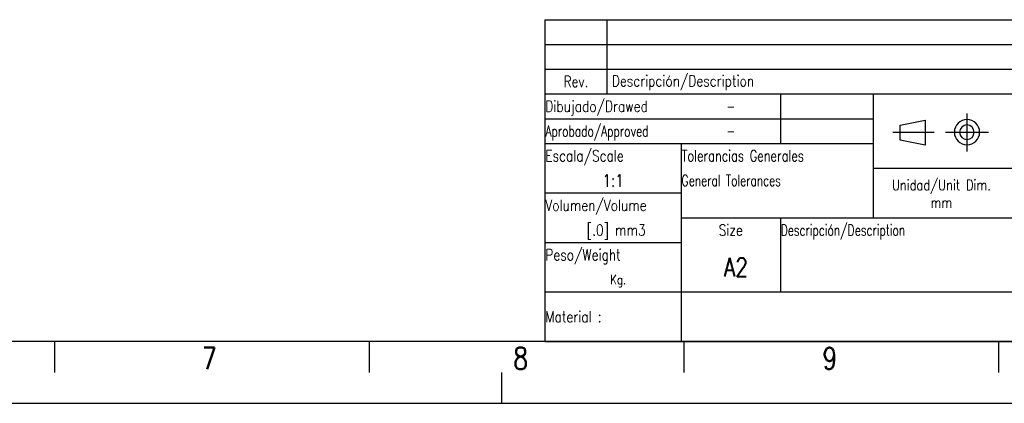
# Model space of a CAD drawing. Extents: x 0 to 594, y 0 to 420.
# Tile 8 of 17: x 324 to 483, y 0 to 62. Entities that reach past the tile are written whole.
import ezdxf

# ---------------------------------------------------------------- set-up
doc = ezdxf.new("R2010")
doc.units = 0
doc.header["$LTSCALE"] = 32.67
doc.layers.get('0').update_dxf_attribs({"linetype": 'CONTINUOUS'})
doc.styles.get("Standard").update_dxf_attribs({"font": 'SIMPLEX.SHX', "width": 0.8})
doc.styles.add('TEXTSTYLE_2', font='SIMPLEX.SHX', dxfattribs={"width": 0.7})
doc.styles.add('TEXTSTYLE_3', font='SIMPLEX.SHX', dxfattribs={"width": 0.75})

msp = doc.modelspace()

# ---------------------------------------------------------------- linework, layer by layer
at = {"color": 7}
for p, q in [((409, 62), (584, 62)), ((409, 62), (409, 50)), ((419, 62), (419, 50)), ((409, 58), (584, 58)), ((409, 54), (584, 54)), ((409, 50), (584, 50)), ((409, 50), (584, 50)), ((409, 50), (409, 10)), ((447, 50), (447, 42)), ((462, 50), (462, 30)), ((409, 46), (462, 46)), ((466.319, 44.962), (470.369, 45.772)), ((466.319, 42.532), (466.319, 44.962)), ((470.369, 45.772), (470.369, 41.722)), ((409, 42), (462, 42)), ((431, 42), (431, 10)), ((470.369, 41.722), (466.319, 42.532)), ((462, 38), (536, 38)), ((409, 34), (431, 34)), ((431, 30), (584, 30)), ((447, 30), (447, 18)), ((409, 26), (431, 26)), ((409, 18), (584, 18)), ((584, 10), (25, 10)), ((329.8, 10), (329.8, 5)), ((380.6, 10), (380.6, 5)), ((409, 10), (584, 10)), ((431.4, 10), (431.4, 5)), ((482.2, 10), (482.2, 5)), ((402, 5), (402, 0)), ((0, 0), (594, 0))]:
    msp.add_line(p, q, dxfattribs=at)
at = {"color": 8}
for p, q in [((477.111, 46.822), (477.111, 40.682)), ((465.162, 43.815), (471.832, 43.815)), ((473.677, 43.815), (480.607, 43.815))]:
    msp.add_line(p, q, dxfattribs=at)
at = {"color": 7}
for centre, radius, start, end in [((477.128, 43.815), 2.038, 180.00814, 179.99186), ((477.111, 43.808), 1.177, 180.47907, 179.52093)]:
    msp.add_arc(centre, radius, start, end, dxfattribs=at)

# ---------------------------------------------------------------- texts
for s, insert, char_height, width, attachment_point in [('Rev. ', (414, 52.9), 1.8, 7.2, 2), ('Descripción/Description ', (419.8, 53), 1.8, 34.56, 1), ('Dibujado/Drawed', (409.062, 48.9), 1.8, 21.6, 1), ('Escala/Scale', (409.062, 40.9), 1.8, 17.28, 1), ('Unidad/Unit Dim.\\Pmm', (473, 36.125), 1.7, 21.76, 2), ('Volumen/Volume ', (409.062, 32.9), 1.8, 21.6, 1), ('Size', (439, 28.9), 1.8, 5.76, 2), ('Peso/Weight', (409.062, 24.9), 1.8, 15.84, 1), (' A2', (439, 23.5), 3, 7.2, 2), ('Material :', (409.062, 14.9), 1.8, 14.4, 1)]:
    msp.add_mtext(s, dxfattribs=dict(at, insert=insert, char_height=char_height, width=width, attachment_point=attachment_point))
at = {"color": 8, "char_height": 1.8, "width": 2.7, "attachment_point": 2, "style": 'TEXTSTYLE_2'}
for insert in [(439, 48.9), (439, 44.9)]:
    msp.add_mtext('-{\\W0.8; }', dxfattribs=dict(at, insert=insert))
at = {"color": 7, "char_height": 1.8, "attachment_point": 1}
for s, insert, width, style in [('Aprobado/Approved', (409.062, 44.9), 21.42, 'TEXTSTYLE_2'), ('Tolerancias Generales', (431.062, 40.9), 28.35, 'TEXTSTYLE_3'), ('General Tolerances', (431.062, 36.9), 22.68, 'TEXTSTYLE_2'), ('Descripción/Description', (447.062, 28.9), 28.98, 'TEXTSTYLE_2')]:
    msp.add_mtext(s, dxfattribs=dict(at, insert=insert, width=width, style=style))
at = {"color": 8}
for s, insert, char_height, width, attachment_point in [('1:1', (420, 37), 2, 4.8, 2), (' [.0] mm3 ', (420, 28.9), 1.8, 14.4, 2), ('  Kg.', (420, 20.75), 1.5, 6, 2), ('7', (353.617, 9), 3.5, 2.8, 1), ('8', (403.87, 9), 3.5, 2.8, 1), ('9', (453.783, 9), 3.5, 2.8, 1)]:
    msp.add_mtext(s, dxfattribs=dict(at, insert=insert, char_height=char_height, width=width, attachment_point=attachment_point))

doc.saveas('drawing.dxf')
